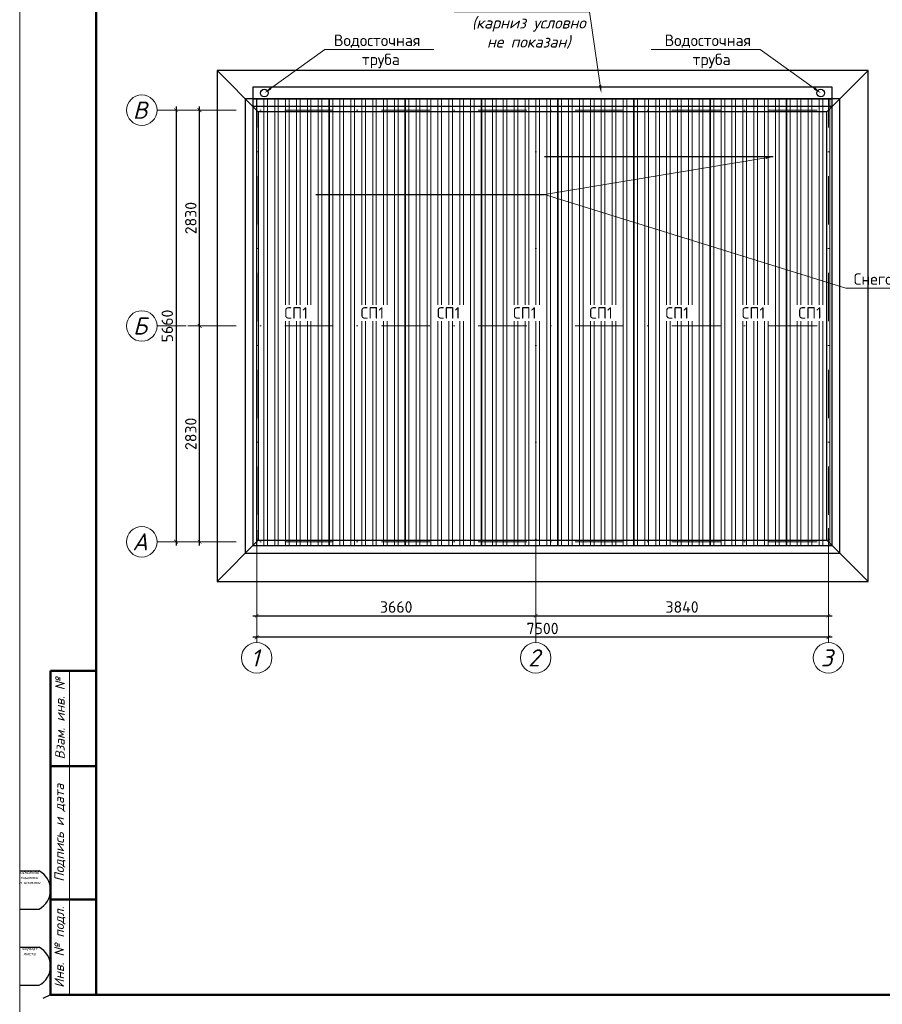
# Model space of a CAD drawing. Header units: millimetres. Extents: x 2842173 to 10151342, y -218675 to 375325.
# Tile 44 of 107: x 2928478 to 2951111, y 78575 to 104403. Entities that reach past the tile are written whole.
import ezdxf
from ezdxf import colors
from ezdxf.entities.mleader import LeaderData, LeaderLine
from ezdxf.enums import TextEntityAlignment as Align
from ezdxf.math import Vec2, Vec3

# ---------------------------------------------------------------- set-up
doc = ezdxf.new("R2010")
doc.units = ezdxf.units.MM
doc.linetypes.add('DASHDOTX2', pattern=[50.8, 25.4, -12.7, 0, -12.7])
doc.layers.get('Defpoints').update_dxf_attribs({"color": 255})
for name, color, linetype, lineweight in [('0_Текст', 175, 'Continuous', 20), ('Метал', 233, 'Continuous', 30), ('Снегодержатель', 13, 'Continuous', 30), ('тонкие', 143, 'Continuous', 9)]:
    doc.layers.add(name, color=color, linetype=linetype, lineweight=lineweight)
doc.layers.add('CS_UNPLOTTED', color=171, linetype='Continuous', plot=False)
doc.styles.add('ICOCPEUR', font='isocpeur.ttf')
doc.styles.add('ISO_1.0', font='isocpeui.ttf')
doc.styles.add('ГОСТ 300', font='isocpeui.ttf', dxfattribs={"height": 300})
doc.styles.add('ГОСТ300', font='isocpeur.ttf')
doc.styles.add('Оси', font='isocpeui.ttf')
doc.dimstyles.new('ГОСТ 50', dxfattribs={"dimtxt": 300, "dimasz": 100, "dimexe": 100, "dimexo": 80, "dimgap": 80, "dimtad": 1, "dimdec": 0, "dimlfac": 0.5, "dimtxsty": 'ГОСТ300', "dimblk": 'ARCHTICK', "dimcen": 50, "dimdle": 100, "dimadec": 0, "dimazin": 0, "dimtfac": 1, "dimtdec": 0, "dimtmove": 0, "dimatfit": 3, "dimldrblk": 'ARCHTICK', "dimfxl": 1, "dimlwe": 9, "dimarcsym": 0})

# ---------------------------------------------------------------- blocks, each defined once
blk = doc.blocks.new('*U20')
at = {"lineweight": 9}
blk.add_line((-20, -5), (-20, 292), dxfattribs=at)
at = {"lineweight": 50}
for p, q in [((0, 0), (0, 287)), ((0, 85), (-12, 85)), ((-12, 0), (-12, 85)), ((0, 60), (-12, 60)), ((0, 25), (-12, 25)), ((0, 0), (-12, 0)), ((395, 0), (0, 0))]:
    blk.add_line(p, q, dxfattribs=at)
at = {"lineweight": 20}
blk.add_line((-7, 85), (-7, 0), dxfattribs=at)
at = {"layer": 'CS_UNPLOTTED'}
for p, q in [((-20, 32.5), (-15, 32.5)), ((-20, 22.5), (-15, 22.5)), ((-20, 12.5), (-15, 12.5)), ((-20, 2.5), (-15, 2.5)), ((-12, 0), (-14, -1))]:
    blk.add_line(p, q, dxfattribs=at)
for centre in [(-17.66, 27.5), (-17.66, 7.5)]:
    blk.add_arc(centre, 5.67, 298.0574, 61.9426, dxfattribs=at)
at = {"layer": '0_Текст', "char_height": 2.5, "attachment_point": 5, "rotation": 90, "style": 'ISO_1.0'}
for s, insert, width in [('Взам. инв. №', (-9.5, 72.5), 25), ('Подпись и дата', (-9.5, 42.5), 35), ('Инв. № подл.', (-9.5, 12.5), 25)]:
    blk.add_mtext(s, dxfattribs=dict(at, insert=insert, width=width))
at = {"layer": 'CS_UNPLOTTED', "char_height": 0.8, "width": 5, "attachment_point": 2, "style": 'ISO_1.0'}
for s, insert in [('Основная надпись \\Pи штампы', (-17.5, 32.5)), ('Формат листа', (-17.5, 12.5))]:
    blk.add_mtext(s, dxfattribs=dict(at, insert=insert))
blk = doc.blocks.new('*U152')
at = {"color": 0, "linetype": 'DASHDOTX2', "lineweight": -2, "ltscale": 50}
blk.add_line((0, 1209), (0, 17894), dxfattribs=at)
at = {"color": 0, "linetype": 'DASHDOTX2', "lineweight": -2, "ltscale": 30}
blk.add_lwpolyline([(0, 400), (0, 1209)], dxfattribs=at)
at = {"color": 0, "linetype": 'Continuous', "lineweight": -2}
blk.add_circle((0, 0), 400, dxfattribs=at)
at = {"style": 'Оси'}
blk.add_attdef('OS1', text='', height=450, rotation=90, dxfattribs=at).set_placement((0, -44), align=Align.MIDDLE_CENTER)
blk = doc.blocks.new('*U471')
at = {"color": 0, "linetype": 'DASHDOTX2', "lineweight": -2, "ltscale": 50}
blk.add_line((0, 1209), (0, 14666), dxfattribs=at)
at = {"color": 0, "linetype": 'DASHDOTX2', "lineweight": -2, "ltscale": 30}
blk.add_lwpolyline([(0, 400), (0, 1209)], dxfattribs=at)
at = {"color": 0, "linetype": 'Continuous', "lineweight": -2}
blk.add_circle((0, 0), 400, dxfattribs=at)
at = {"style": 'Оси'}
blk.add_attdef('OS1', text='', height=450, dxfattribs=at).set_placement((-44, 0), align=Align.MIDDLE_CENTER)
blk = doc.blocks.new('*U472')
at = {"color": 0, "linetype": 'DASHDOTX2', "lineweight": -2, "ltscale": 50}
blk.add_line((0, 1209), (0, 14666), dxfattribs=at)
at = {"color": 0, "linetype": 'DASHDOTX2', "lineweight": -2, "ltscale": 30}
blk.add_lwpolyline([(0, 400), (0, 1209)], dxfattribs=at)
at = {"color": 0, "linetype": 'Continuous', "lineweight": -2}
blk.add_circle((0, 0), 400, dxfattribs=at)
at = {"style": 'Оси'}
blk.add_attdef('OS1', text='', height=450, dxfattribs=at).set_placement((-44, 0), align=Align.MIDDLE_CENTER)
blk = doc.blocks.new('*U470')
at = {"color": 0, "linetype": 'DASHDOTX2', "lineweight": -2, "ltscale": 50}
blk.add_line((0, 1209), (0, 14666), dxfattribs=at)
at = {"color": 0, "linetype": 'DASHDOTX2', "lineweight": -2, "ltscale": 30}
blk.add_lwpolyline([(0, 400), (0, 1209)], dxfattribs=at)
at = {"color": 0, "linetype": 'Continuous', "lineweight": -2}
blk.add_circle((0, 0), 400, dxfattribs=at)
at = {"style": 'Оси'}
blk.add_attdef('OS1', text='', height=450, dxfattribs=at).set_placement((-44, 0), align=Align.MIDDLE_CENTER)
blk = doc.blocks.new('_ArchTick')
at = {"color": 0, "linetype": 'ByBlock', "const_width": 0.15}
blk.add_lwpolyline([(-0.5, -0.5), (0.5, 0.5)], dxfattribs=at)
blk = doc.blocks.new('*D463')
at = {"color": 0, "lineweight": 9, "transparency": 16777216}
for p, q in [((2934058, 96368), (2933098, 96368)), ((2934058, 90708), (2933098, 90708))]:
    blk.add_line(p, q, dxfattribs=at)
at = {"color": 0, "lineweight": -2, "transparency": 16777216}
blk.add_line((2933198, 90608), (2933198, 96468), dxfattribs=at)
at = {"layer": 'Defpoints', "color": 0, "transparency": 16777216}
for p in [(2933198, 96368), (2934138, 96368), (2934138, 90708)]:
    blk.add_point(p, dxfattribs=at)
at = {"color": 0, "lineweight": -2, "transparency": 16777216, "xscale": 100, "yscale": 100, "zscale": 100}
for p, rotation in [((2933198, 96368), 90), ((2933198, 90708), 270)]:
    blk.add_blockref('_ArchTick', p, dxfattribs=dict(at, rotation=rotation))
at = {"color": 0, "transparency": 16777216, "insert": (2932968, 93538), "char_height": 300, "attachment_point": 5, "rotation": 90, "style": 'ГОСТ300'}
blk.add_mtext('2830', dxfattribs=at)
blk = doc.blocks.new('*D464')
at = {"color": 0, "lineweight": 9, "transparency": 16777216}
for p, q in [((2934057, 102028), (2933098, 102028)), ((2934058, 96368), (2933098, 96368))]:
    blk.add_line(p, q, dxfattribs=at)
at = {"color": 0, "lineweight": -2, "transparency": 16777216}
blk.add_line((2933198, 96268), (2933198, 102128), dxfattribs=at)
at = {"layer": 'Defpoints', "color": 0, "transparency": 16777216}
for p in [(2933198, 102028), (2934137, 102028), (2934138, 96368)]:
    blk.add_point(p, dxfattribs=at)
at = {"color": 0, "lineweight": -2, "transparency": 16777216, "xscale": 100, "yscale": 100, "zscale": 100}
for p, rotation in [((2933198, 102028), 90), ((2933198, 96368), 270)]:
    blk.add_blockref('_ArchTick', p, dxfattribs=dict(at, rotation=rotation))
at = {"color": 0, "transparency": 16777216, "insert": (2932968, 99198), "char_height": 300, "attachment_point": 5, "rotation": 90, "style": 'ГОСТ300'}
blk.add_mtext('2830', dxfattribs=at)
blk = doc.blocks.new('*D465')
at = {"color": 0, "lineweight": 9, "transparency": 16777216}
for p, q in [((2934057, 102028), (2932480, 102028)), ((2934058, 90708), (2932480, 90708))]:
    blk.add_line(p, q, dxfattribs=at)
at = {"color": 0, "lineweight": -2, "transparency": 16777216}
blk.add_line((2932580, 102128), (2932580, 90608), dxfattribs=at)
at = {"layer": 'Defpoints', "color": 0, "transparency": 16777216}
for p in [(2934137, 102028), (2932580, 90708), (2934138, 90708)]:
    blk.add_point(p, dxfattribs=at)
at = {"color": 0, "lineweight": -2, "transparency": 16777216, "xscale": 100, "yscale": 100, "zscale": 100}
for p, rotation in [((2932580, 102028), 90), ((2932580, 90708), 270)]:
    blk.add_blockref('_ArchTick', p, dxfattribs=dict(at, rotation=rotation))
at = {"color": 0, "transparency": 16777216, "insert": (2932350, 96368), "char_height": 300, "attachment_point": 5, "rotation": 90, "style": 'ГОСТ300'}
blk.add_mtext('5660', dxfattribs=at)
blk = doc.blocks.new('*D466')
at = {"color": 0, "lineweight": 9, "transparency": 16777216}
for p, q in [((2934697, 91008), (2934697, 88667)), ((2942016, 91008), (2942016, 88667))]:
    blk.add_line(p, q, dxfattribs=at)
at = {"color": 0, "lineweight": -2, "transparency": 16777216}
blk.add_line((2934597, 88767), (2942116, 88767), dxfattribs=at)
at = {"layer": 'Defpoints', "color": 0, "transparency": 16777216}
for p in [(2934697, 91088), (2942016, 91088), (2942016, 88767)]:
    blk.add_point(p, dxfattribs=at)
at = {"color": 0, "lineweight": -2, "transparency": 16777216, "xscale": 100, "yscale": 100, "zscale": 100, "rotation": 180}
blk.add_blockref('_ArchTick', (2934697, 88767), dxfattribs=at)
at = {"color": 0, "lineweight": -2, "transparency": 16777216, "xscale": 100, "yscale": 100, "zscale": 100}
blk.add_blockref('_ArchTick', (2942016, 88767), dxfattribs=at)
at = {"color": 0, "transparency": 16777216, "insert": (2938357, 88997), "char_height": 300, "attachment_point": 5, "style": 'ГОСТ300'}
blk.add_mtext('3660', dxfattribs=at)
blk = doc.blocks.new('*D467')
at = {"color": 0, "lineweight": 9, "transparency": 16777216}
for p, q in [((2942016, 91008), (2942016, 88667)), ((2949697, 91063), (2949697, 88667))]:
    blk.add_line(p, q, dxfattribs=at)
at = {"color": 0, "lineweight": -2, "transparency": 16777216}
blk.add_line((2941916, 88767), (2949797, 88767), dxfattribs=at)
at = {"layer": 'Defpoints', "color": 0, "transparency": 16777216}
for p in [(2942016, 91088), (2949697, 91143), (2949697, 88767)]:
    blk.add_point(p, dxfattribs=at)
at = {"color": 0, "lineweight": -2, "transparency": 16777216, "xscale": 100, "yscale": 100, "zscale": 100, "rotation": 180}
blk.add_blockref('_ArchTick', (2942016, 88767), dxfattribs=at)
at = {"color": 0, "lineweight": -2, "transparency": 16777216, "xscale": 100, "yscale": 100, "zscale": 100}
blk.add_blockref('_ArchTick', (2949697, 88767), dxfattribs=at)
at = {"color": 0, "transparency": 16777216, "insert": (2945857, 88997), "char_height": 300, "attachment_point": 5, "style": 'ГОСТ300'}
blk.add_mtext('3840', dxfattribs=at)
blk = doc.blocks.new('*D468')
at = {"color": 0, "lineweight": 9, "transparency": 16777216}
for p, q in [((2934697, 90662), (2934697, 88103)), ((2949697, 90662), (2949697, 88103))]:
    blk.add_line(p, q, dxfattribs=at)
at = {"color": 0, "lineweight": -2, "transparency": 16777216}
blk.add_line((2949797, 88203), (2934597, 88203), dxfattribs=at)
at = {"layer": 'Defpoints', "color": 0, "transparency": 16777216}
for p in [(2934697, 90742), (2949697, 90742), (2934697, 88203)]:
    blk.add_point(p, dxfattribs=at)
at = {"color": 0, "lineweight": -2, "transparency": 16777216, "xscale": 100, "yscale": 100, "zscale": 100, "rotation": 180}
blk.add_blockref('_ArchTick', (2934697, 88203), dxfattribs=at)
at = {"color": 0, "lineweight": -2, "transparency": 16777216, "xscale": 100, "yscale": 100, "zscale": 100}
blk.add_blockref('_ArchTick', (2949697, 88203), dxfattribs=at)
at = {"color": 0, "transparency": 16777216, "insert": (2942197, 88433), "char_height": 300, "attachment_point": 5, "style": 'ГОСТ300'}
blk.add_mtext('7500', dxfattribs=at)
blk = doc.blocks.new('*U473')
at = {"layer": 'Метал', "ltscale": 15}
for p, q in [((0, 500), (6000, 500)), ((-6000, -500), (0, -500))]:
    blk.add_line(p, q, dxfattribs=at)
blk = doc.blocks.new('*U474')
at = {"layer": 'Снегодержатель', "color": 0, "linetype": 'ByBlock', "lineweight": -2, "transparency": 16777216}
blk.add_blockref('*U473', (0, 0), dxfattribs=at)

msp = doc.modelspace()

# ---------------------------------------------------------------- hatches: boundary and pattern name
at = {"layer": 'тонкие', "ltscale": 15}
h = msp.add_hatch(dxfattribs=at)
h.set_pattern_fill('ANSI32', color=256, scale=30, angle=45)
h.set_pattern_definition([(90, (2934596.52, 90608.1), (-285.75, 0), []), (90, (2934691.77, 90703.36), (-285.75, 0), [])])
h.paths.add_polyline_path([(2934596.52, 90608.106), (2936596.114, 90608.106), (2936596.114, 102328.319), (2934596.52, 102328.319)])
h = msp.add_hatch(dxfattribs=at)
h.set_pattern_fill('ANSI32', color=256, scale=30, angle=45)
h.set_pattern_definition([(90, (2936596.1, 90608.1), (-285.75, 0), []), (90, (2936691.36, 90703.36), (-285.75, 0), [])])
h.paths.add_polyline_path([(2936596.114, 90608.106), (2938595.709, 90608.106), (2938595.709, 102328.319), (2936596.114, 102328.319)])
h = msp.add_hatch(dxfattribs=at)
h.set_pattern_fill('ANSI32', color=256, scale=30, angle=45)
h.set_pattern_definition([(90, (2938595.7, 90608.1), (-285.75, 0), []), (90, (2938690.96, 90703.36), (-285.75, 0), [])])
h.paths.add_polyline_path([(2938595.709, 90608.106), (2940595.303, 90608.106), (2940595.303, 102328.319), (2938595.709, 102328.319)])
h = msp.add_hatch(dxfattribs=at)
h.set_pattern_fill('ANSI32', color=256, scale=30, angle=45)
h.set_pattern_definition([(90, (2940595.3, 90608.1), (-285.75, 0), []), (90, (2940690.55, 90703.36), (-285.75, 0), [])])
h.paths.add_polyline_path([(2940595.303, 90608.106), (2942594.898, 90608.106), (2942594.898, 102328.319), (2940595.303, 102328.319)])
h = msp.add_hatch(dxfattribs=at)
h.set_pattern_fill('ANSI32', color=256, scale=30, angle=45)
h.set_pattern_definition([(90, (2942594.9, 90608.1), (-285.75, 0), []), (90, (2942690.15, 90703.36), (-285.75, 0), [])])
h.paths.add_polyline_path([(2942594.898, 90608.106), (2944594.492, 90608.106), (2944594.492, 102328.319), (2942594.898, 102328.319)])
h = msp.add_hatch(dxfattribs=at)
h.set_pattern_fill('ANSI32', color=256, scale=30, angle=45)
h.set_pattern_definition([(90, (2944594.5, 90608.1), (-285.75, 0), []), (90, (2944689.74, 90703.36), (-285.75, 0), [])])
h.paths.add_polyline_path([(2944594.492, 90608.106), (2946594.087, 90608.106), (2946594.087, 102328.319), (2944594.492, 102328.319)])
h = msp.add_hatch(dxfattribs=at)
h.set_pattern_fill('ANSI32', color=256, scale=30, angle=45)
h.set_pattern_definition([(90, (2946594.1, 90608.1), (-285.75, 0), []), (90, (2946689.34, 90703.36), (-285.75, 0), [])])
h.paths.add_polyline_path([(2946594.087, 90608.106), (2948593.681, 90608.106), (2948593.681, 102328.319), (2946594.087, 102328.319)])
h = msp.add_hatch(dxfattribs=at)
h.set_pattern_fill('ANSI32', color=256, scale=30, angle=45)
h.set_pattern_definition([(90, (2948593.68, 90608.1), (-285.75, 0), []), (90, (2948688.93, 90703.36), (-285.75, 0), [])])
h.paths.add_polyline_path([(2948593.681, 90608.106), (2949796.516, 90608.106), (2949796.516, 102328.319), (2948593.681, 102328.319)])

# ---------------------------------------------------------------- linework, layer by layer
at = {"color": 248, "true_color": 0x641213}
for p, q in [((2933656.06, 103068.779), (2934736.06, 101988.779)), ((2950736.976, 103068.779), (2949656.976, 101988.779)), ((2933656.06, 89667.646), (2934736.06, 90747.646)), ((2950736.976, 89667.646), (2949656.976, 90747.646))]:
    msp.add_line(p, q, dxfattribs=at)
for points in [[(2950736.976, 89667.646), (2950736.976, 103068.779), (2933656.06, 103068.779), (2933656.06, 89667.646)], [(2949656.976, 90747.646), (2949656.976, 101988.779), (2934736.06, 101988.779), (2934736.06, 90747.646)]]:
    msp.add_lwpolyline(points, close=True, dxfattribs=at)
at = {"color": 1}
msp.add_lwpolyline([(2949796.516, 102328.319), (2949796.516, 102628.319), (2934596.52, 102628.319), (2934596.52, 102328.319)], close=True, dxfattribs=at)
for points in [[(2949996.516, 90408.106), (2949996.516, 102328.319), (2934396.52, 102328.319), (2934396.52, 90408.106)], [(2949796.516, 90608.106), (2949796.516, 102128.319), (2934596.52, 102128.319), (2934596.52, 90608.106)]]:
    msp.add_lwpolyline(points, close=True)
at = {"color": 190, "lineweight": 30}
for points in [[(2934596.52, 90608.106), (2936596.114, 90608.106), (2936596.114, 102328.319), (2934596.52, 102328.319)], [(2936596.114, 90608.106), (2938595.709, 90608.106), (2938595.709, 102328.319), (2936596.114, 102328.319)], [(2938595.709, 90608.106), (2940595.303, 90608.106), (2940595.303, 102328.319), (2938595.709, 102328.319)], [(2940595.303, 90608.106), (2942594.898, 90608.106), (2942594.898, 102328.319), (2940595.303, 102328.319)], [(2942594.898, 90608.106), (2944594.492, 90608.106), (2944594.492, 102328.319), (2942594.898, 102328.319)], [(2944594.492, 90608.106), (2946594.087, 90608.106), (2946594.087, 102328.319), (2944594.492, 102328.319)], [(2946594.087, 90608.106), (2948593.681, 90608.106), (2948593.681, 102328.319), (2946594.087, 102328.319)], [(2948593.681, 90608.106), (2949796.516, 90608.106), (2949796.516, 102328.319), (2948593.681, 102328.319)]]:
    msp.add_lwpolyline(points, close=True, dxfattribs=at)
at = {"color": 1}
for centre in [(2934896.52, 102478.319), (2949496.516, 102478.319)]:
    msp.add_circle(centre, 100, dxfattribs=at)

# ---------------------------------------------------------------- block references
at = {"color": 0, "ltscale": 30, "xscale": 100, "yscale": 100, "zscale": 100}
msp.add_blockref('*U20', (2930484.712, 78824.819), dxfattribs=at)
at = {"color": 248, "lineweight": 9, "true_color": 0x641213, "rotation": 270}
for p, values in [((2931681.546, 102028.356), {'OS1': 'В'}), ((2931681.546, 96368.312), {'OS1': 'Б'}), ((2931681.546, 90708.142), {'OS1': 'A'})]:
    msp.add_blockref('*U152', p, dxfattribs=at).add_auto_attribs(values)
at = {"color": 248, "lineweight": 9, "true_color": 0x641213}
for name, p, values in [('*U471', (2934696.517, 87662.601), {'OS1': '1'}), ('*U472', (2942016.491, 87662.475), {'OS1': '2'}), ('*U470', (2949696.523, 87662.475), {'OS1': '3'})]:
    msp.add_blockref(name, p, dxfattribs=at).add_auto_attribs(values)
at = {"layer": 'Снегодержатель'}
msp.add_blockref('*U474', (2942248.18, 100313.087), dxfattribs=at)

# ---------------------------------------------------------------- dimensions: what is measured, and where the dimension line sits
for base, p1, p2, picture, middle in [((2932580.113, 90708.142), (2934136.936, 102028.356), (2934137.733, 90708.142), '*D465', (2932350.113, 96368.249)), ((2933197.662, 102028.356), (2934137.733, 96368.312), (2934136.936, 102028.356), '*D464', (2932967.662, 99198.334)), ((2933197.662, 96368.312), (2934137.733, 90708.142), (2934137.733, 96368.312), '*D463', (2932967.662, 93538.227))]:
    dim = msp.add_linear_dim(base=base, p1=p1, p2=p2, angle=90, dimstyle='ГОСТ 50')
    dim.commit()
    dim.dimension.update_dxf_attribs({"geometry": picture, "text_midpoint": middle})
for base, p1, p2, picture, middle in [((2942016.491, 88767.378), (2934696.517, 91088.378), (2942016.491, 91088.378), '*D466', (2938356.504, 88997.378)), ((2949696.523, 88767.378), (2942016.491, 91088.378), (2949696.523, 91142.548), '*D467', (2945856.507, 88997.378)), ((2934696.517, 88203.308), (2949696.523, 90741.657), (2934696.517, 90741.657), '*D468', (2942196.52, 88433.308))]:
    dim = msp.add_linear_dim(base=base, p1=p1, p2=p2, dimstyle='ГОСТ 50')
    dim.commit()
    dim.dimension.update_dxf_attribs({"geometry": picture, "text_midpoint": middle})

# ---------------------------------------------------------------- leaders
at = {"layer": 'тонкие'}
ml = msp.add_multileader_mtext('Standard', dxfattribs=at)
ml.set_content('Лоток\\P(карниз условно\\Pне показан)', color=256, style='ГОСТ 300')
ml.set_leader_properties(lineweight=0)
ml.build(insert=Vec2(0, 0))
ml.multileader.update_dxf_attribs({"text_left_attachment_type": 6, "text_right_attachment_type": 6, "dogleg_length": 200, "arrow_head_size": 200})
ctx = ml.context
ctx.base_point, ctx.char_height, ctx.arrow_head_size, ctx.plane_origin = Vec3(2940098.227, 104611.231), 300, 200, Vec3(2945709.872, 109278.349)
ctx.left_attachment, ctx.right_attachment, ctx.text_align_type = 6, 6, 1
notes = []
notes.append((ctx, [(0, (1, 1, 0), (2943428.363, 104611.231), (-1, 0), 200, [(0, [(2943735.247, 102483.346)], 0, [])])]))
ctx.mtext.insert, ctx.mtext.alignment, ctx.mtext.flow_direction = Vec3(2941834.431, 104971.231), 2, 5
ml = msp.add_multileader_mtext('Standard', dxfattribs=at)
ml.set_content('{\\fISOCPEUR|b0|i0|c204|p34;Водосточная}\\P{\\fISOCPEUR|b0|i0|c204|p34; труба}', color=256, style='ГОСТ 300')
ml.set_leader_properties(lineweight=0)
ml.build(insert=Vec2(0, 0))
ml.multileader.update_dxf_attribs({"text_left_attachment_type": 6, "text_right_attachment_type": 6, "dogleg_length": 200, "arrow_head_size": 200})
ctx = ml.context
ctx.base_point, ctx.char_height, ctx.arrow_head_size, ctx.plane_origin = Vec3(2936686.055, 103620.761), 300, 200, Vec3(2940251.564, 98953.643)
ctx.left_attachment, ctx.right_attachment, ctx.text_align_type = 6, 6, 1
notes.append((ctx, [(1, (1, 1, 0), (2936486.055, 103620.761), (1, 0), 200, [(0, [(2934896.52, 102478.319)], 0, [])])]))
ctx.mtext.insert, ctx.mtext.alignment, ctx.mtext.flow_direction = Vec3(2937858.055, 104010.761), 2, 5
ml = msp.add_multileader_mtext('Standard', dxfattribs=at)
ml.set_content('{\\fISOCPEUR|b0|i0|c204|p34;Водосточная}\\P{\\fISOCPEUR|b0|i0|c204|p34; труба}', color=256, style='ГОСТ 300')
ml.set_leader_properties(lineweight=0)
ml.build(insert=Vec2(0, 0))
ml.multileader.update_dxf_attribs({"text_left_attachment_type": 6, "text_right_attachment_type": 6, "dogleg_length": 200, "arrow_head_size": 200})
ctx = ml.context
ctx.base_point, ctx.char_height, ctx.arrow_head_size, ctx.plane_origin = Vec3(2945362.982, 103620.761), 300, 200, Vec3(2944141.472, 98953.643)
ctx.left_attachment, ctx.right_attachment, ctx.text_align_type = 6, 6, 1
notes.append((ctx, [(1, (1, 1, 0), (2947906.982, 103620.761), (-1, 0), 200, [(0, [(2949496.516, 102478.319)], 0, [])])]))
ctx.mtext.insert, ctx.mtext.alignment, ctx.mtext.flow_direction = Vec3(2946534.982, 104010.761), 2, 5
ml = msp.add_multileader_mtext('Standard', dxfattribs=at)
ml.set_content('{\\fISOCPEUR|b0|i0|c204|p34;Снегодержатели}', color=256, style='ГОСТ 300')
ml.set_leader_properties(lineweight=0)
ml.build(insert=Vec2(0, 0))
ml.multileader.update_dxf_attribs({"text_left_attachment_type": 6, "text_right_attachment_type": 6, "dogleg_length": 200, "arrow_head_size": 200})
ctx = ml.context
ctx.base_point, ctx.char_height, ctx.arrow_head_size, ctx.plane_origin = Vec3(2950357.525, 97359.157), 300, 200, Vec3(2948458.615, 91685.589)
ctx.left_attachment, ctx.right_attachment, ctx.text_align_type = 6, 6, 1
notes.append((ctx, [(0, (1, 1, 0), (2950157.525, 97359.157), (1, 0), 200, [(2, [(2948248.18, 100813.087), (2942248.18, 99813.087), (2942248.18, 99813.087)], 0, [])])]))
ctx.mtext.insert, ctx.mtext.alignment, ctx.mtext.flow_direction = Vec3(2951874.525, 97749.157), 2, 5
for ctx, leaders in notes:
    for number, flags, end, landing, length, lines in leaders:
        leader = LeaderData()
        leader.index, (leader.has_last_leader_line, leader.has_dogleg_vector, leader.attachment_direction) = number, flags
        leader.last_leader_point, leader.dogleg_vector, leader.dogleg_length = Vec3(end), Vec3(landing), length
        for number, points, colour, breaks in lines:
            line = LeaderLine()
            line.index, line.vertices, line.color, line.breaks = number, Vec3.list(points), colors.encode_raw_color(colour), breaks
            leader.lines.append(line)
        ctx.leaders.append(leader)

# ---------------------------------------------------------------- next in the draw order: texts
at = {"char_height": 300, "width": 703.98719, "attachment_point": 5, "style": 'ICOCPEUR', "bg_fill": 3, "box_fill_scale": 1.2, "bg_fill_color": 256, "bg_fill_transparency": 0}
for insert in [(2935731.291, 96710.972), (2937730.885, 96710.972), (2939730.48, 96710.972), (2941730.074, 96710.972), (2943729.669, 96710.972), (2945729.263, 96710.972), (2947728.858, 96710.972), (2949215.271, 96710.972)]:
    msp.add_mtext('\\A1;СП1', dxfattribs=dict(at, insert=insert))

doc.saveas('drawing.dxf')
